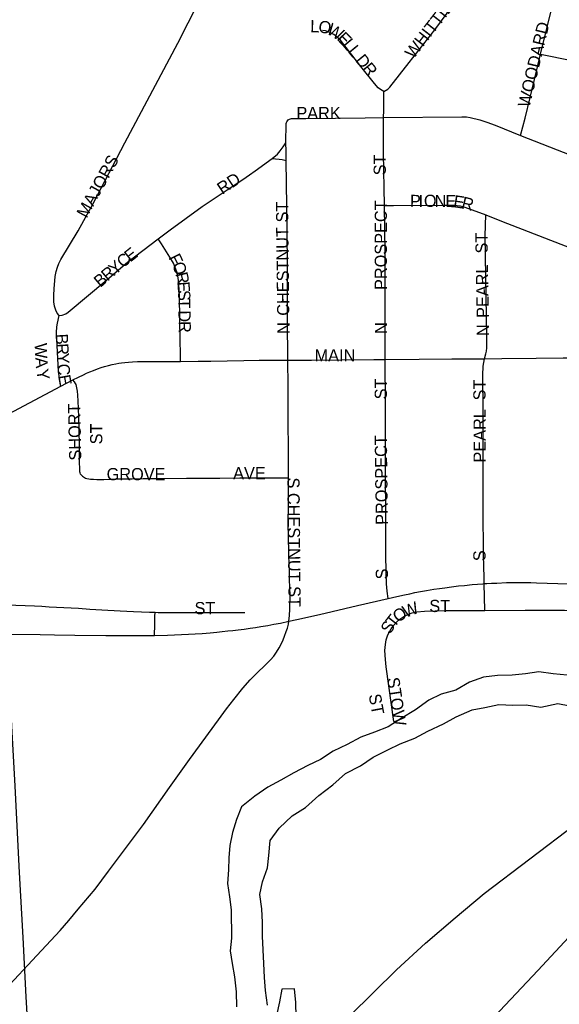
# Model space of a CAD drawing. Header units: feet. Extents: x 2113747 to 2516209, y 960708 to 1356798.
# Tile 65 of 206: x 2279089 to 2281304, y 1148190 to 1152231. Entities that reach past the tile are written whole.
import ezdxf

# ---------------------------------------------------------------- set-up
doc = ezdxf.new("R2010")
doc.units = ezdxf.units.FT
doc.header["$LTSCALE"] = 50
doc.header["$MEASUREMENT"] = 0
doc.linetypes.add('rr2', pattern=[0])
for name, color, linetype in [('0_Xref', 7, 'Continuous'), ('GM_X_City_Street', 251, 'Continuous'), ('GM_X_City_Street_Text', 251, 'Continuous'), ('GM_X_Major_River', 5, 'Continuous'), ('GM_X_Rail_Line', 251, 'rr2'), ('GM_X_State_Route', 1, 'Continuous')]:
    doc.layers.add(name, color=color, linetype=linetype)
doc.styles.add('Styledgn030', font='dgn030.shx')

# ---------------------------------------------------------------- blocks, each defined once
blk = doc.blocks.new('POR')
at = {"layer": 'GM_X_City_Street', "flags": 128}
for points in [[(2279251.5, 1151016.7), (2279243.1, 1151027), (2279237.3, 1151038.5), (2279232.4, 1151054.8), (2279230.1, 1151073.4), (2279229.5, 1151101.1), (2279230.7, 1151126.6), (2279235.3, 1151177.6), (2279239.4, 1151197.2), (2279244.4, 1151216), (2279249.9, 1151230.6), (2279258, 1151247.6), (2279328.9, 1151364), (2279391.3, 1151476.9), (2279521.5, 1151726.4), (2279738.6, 1152134.7), (2279866.1, 1152386), (2280051.6, 1152733.3), (2280165.5, 1152940.6), (2280201.6, 1153003.2)], [(2280584.6, 1151937), (2280599.9, 1151945.8), (2280604.8, 1151949.6), (2280608.7, 1151953.9), (2280688.6, 1152055.2), (2280793.4, 1152190.1), (2280894.2, 1152327.2), (2280903, 1152335.8), (2280910.3, 1152340.8), (2280918.4, 1152344.1), (2280930.3, 1152346.1), (2281136.2, 1152346), (2281289.9, 1152346.2)], [(2281226.5, 1152090.4), (2281277.2, 1152295.1), (2281289.9, 1152346.2)], [(2280584.6, 1151937), (2280570.2, 1151944.5), (2280561.4, 1151951.5), (2280546, 1151968.8), (2280489, 1152039.5), (2280405.6, 1152146.8), (2280397.1, 1152155.6), (2280388.1, 1152163.9), (2280378.3, 1152170.9), (2280364.6, 1152177.6), (2280355.8, 1152181.2), (2280344, 1152184.9), (2280332.4, 1152186.8)], [(2281144.5, 1151755.9), (2281164.3, 1151827), (2281185.3, 1151912.2), (2281210.9, 1152020.4), (2281226.5, 1152090.4)], [(2281226.5, 1152090.4), (2281268, 1152081.2), (2281446.7, 1152044.1), (2281761.3, 1151981), (2281924.7, 1151949.1), (2282078.1, 1151918.4), (2282126.2, 1151907.3), (2282170.6, 1151895.5), (2282224.5, 1151880), (2282267, 1151865.9)], [(2280582.3, 1151830.1), (2280583.4, 1151859.1), (2280584.7, 1151902.6), (2280584.6, 1151937)], [(2280191.9, 1151819.6), (2280194.2, 1151821.7), (2280196.9, 1151823.3), (2280200.5, 1151824.7), (2280204.8, 1151825.6), (2280263.5, 1151826.1), (2280507.2, 1151828.4), (2280582.3, 1151830.1)], [(2280582.3, 1151830.1), (2280904, 1151832.5), (2280923.5, 1151831.9), (2280938.9, 1151829.3), (2280977.4, 1151820.7), (2281007.1, 1151811.1), (2281041, 1151798.2), (2281144.5, 1151755.9)], [(2280586.1, 1151468), (2280582.8, 1151685), (2280582.3, 1151830.1)], [(2280182.1, 1151725.2), (2280183.6, 1151805.6), (2280184.4, 1151809.3), (2280186.3, 1151812.5), (2280188.9, 1151816.2), (2280191.9, 1151819.6)], [(2281144.5, 1151755.9), (2281351, 1151675.8), (2281547.7, 1151595.4), (2281885.5, 1151461.8), (2282051.7, 1151394.3), (2282073.5, 1151386.2)], [(2280126.3, 1151661.1), (2280147.4, 1151679.7), (2280159.1, 1151693.2), (2280170.8, 1151709.2), (2280182.1, 1151725.2)], [(2280182.7, 1151653.8), (2280182.8, 1151691.6), (2280182.1, 1151725.2)], [(2279658.2, 1151332.4), (2279706.5, 1151369.3), (2279837.8, 1151464.6), (2279941.4, 1151532.4), (2280005.7, 1151575.6), (2280032.3, 1151594), (2280056, 1151611.2), (2280126.3, 1151661.1)], [(2280126.3, 1151661.1), (2280140, 1151660.8), (2280154.7, 1151658.9), (2280166.4, 1151656.8), (2280182.7, 1151653.8)], [(2280189.9, 1150833.7), (2280189.9, 1150856.2), (2280188.6, 1150976.7), (2280188.3, 1151232.9), (2280186.2, 1151466.1), (2280182.7, 1151653.8)], [(2280586.1, 1151468), (2280623.8, 1151468.9), (2280830.4, 1151470.3), (2280873.5, 1151469.7), (2280896.8, 1151466.9), (2280916.4, 1151462), (2281002.5, 1151429.7)], [(2280589.2, 1150837.1), (2280589.2, 1151015.9), (2280589.1, 1151275.1), (2280586.1, 1151468)], [(2280997.5, 1150839.8), (2281002.5, 1150859.2), (2281005.2, 1150871.1), (2281007, 1150885), (2281007.1, 1150928), (2280999.7, 1151344.4), (2281002.5, 1151429.7)], [(2281002.5, 1151429.7), (2281066.7, 1151404.1), (2281353.2, 1151293.3), (2281640.6, 1151178.6), (2281911.9, 1151071.3), (2281942.3, 1151059.3)], [(2279251.5, 1151016.7), (2279263.7, 1151018), (2279278.4, 1151023.7), (2279288.1, 1151030.4), (2279447.5, 1151163.4), (2279532.4, 1151236.3), (2279658.2, 1151332.4)], [(2279750.1, 1150828.9), (2279749.4, 1150860.2), (2279748.2, 1150914.2), (2279745.2, 1151093.8), (2279743.2, 1151145.6), (2279739.7, 1151171.1), (2279733.9, 1151196.2), (2279728, 1151214.3), (2279720.2, 1151231.6), (2279705.5, 1151256.8), (2279671.8, 1151310.7), (2279658.2, 1151332.4)], [(2279258.5, 1150726.7), (2279252.3, 1150759.6), (2279248.9, 1150787.2), (2279240.6, 1150946.9), (2279242, 1150970.2), (2279244.4, 1150985.9), (2279251.5, 1151016.7)], [(2279308.1, 1150753.6), (2279330.5, 1150764.3), (2279351.4, 1150774.2), (2279364, 1150779.9), (2279377, 1150785.5), (2279391.8, 1150791.6), (2279409.2, 1150798.1), (2279423.9, 1150803.3), (2279437.8, 1150807.6), (2279453.4, 1150812), (2279469.1, 1150815.9), (2279483.9, 1150818.9), (2279496.9, 1150821.1), (2279507.7, 1150822.8), (2279521.2, 1150824.5), (2279536, 1150825.8), (2279552.5, 1150826.7), (2279572.4, 1150827.6), (2279596, 1150827.9), (2279637.5, 1150828.1), (2279708.8, 1150828.8), (2279750.1, 1150828.9)], [(2279750.1, 1150828.9), (2279822.3, 1150829.5), (2279874.5, 1150830.2), (2279940.3, 1150831.3), (2280009.7, 1150832.1), (2280071.8, 1150833.1), (2280189.9, 1150833.7)], [(2280189.9, 1150833.7), (2280287.6, 1150834.2), (2280410.5, 1150835.4), (2280543.1, 1150836.8), (2280589.2, 1150837.1)], [(2280192.4, 1150350.1), (2280193.2, 1150456.6), (2280192, 1150593.3), (2280190.7, 1150726.6), (2280189.9, 1150833.7)], [(2280589.2, 1150837.1), (2280729.3, 1150837.9), (2280863, 1150838.7), (2280997.5, 1150839.8)], [(2280601.8, 1149855.7), (2280597.9, 1149885.2), (2280596.2, 1149900.8), (2280595.2, 1149916.1), (2280594.3, 1149928.7), (2280593.9, 1149949.1), (2280592.9, 1150051), (2280592.8, 1150123.1), (2280592.7, 1150228.7), (2280591.5, 1150337.8), (2280590.9, 1150409.9), (2280591, 1150508.2), (2280590.7, 1150652.3), (2280589.2, 1150837.1)], [(2280995.9, 1149916.4), (2280995.3, 1149940.7), (2280993.2, 1150034.1), (2280992.4, 1150223), (2280992.1, 1150346.3), (2280991.7, 1150487.9), (2280992.2, 1150626.4), (2280990.5, 1150772.7), (2280992.1, 1150809.4), (2280993.9, 1150824.4), (2280997.5, 1150839.8)], [(2280997.5, 1150839.8), (2281068.4, 1150840.3), (2281209.5, 1150841.6), (2281319.8, 1150842.8), (2281413.6, 1150843.2), (2281556, 1150844.1), (2281735.3, 1150844.2), (2281854.9, 1150845.3)], [(2279258.5, 1150726.7), (2279308.1, 1150753.6)], [(2279338.9, 1150366.2), (2279337.2, 1150371.4), (2279336.4, 1150375.8), (2279335.9, 1150382.3), (2279335.9, 1150390.1), (2279335.5, 1150411.8), (2279334.2, 1150473), (2279332.9, 1150557.3), (2279332.1, 1150599.4), (2279330.6, 1150636), (2279329.1, 1150665.4), (2279327.8, 1150690.6), (2279326.5, 1150706.7), (2279325.6, 1150713.2), (2279324.3, 1150719.7), (2279322.6, 1150727.1), (2279320.5, 1150733.9), (2279318.4, 1150738.6), (2279314.9, 1150744.7), (2279308.1, 1150753.6)], [(2278899.2, 1150537.2), (2278999.3, 1150589.9), (2279258.5, 1150726.7)], [(2279338.9, 1150366.2), (2279341.5, 1150362.9), (2279344.1, 1150360.3), (2279347.1, 1150357.2), (2279351.5, 1150354.2), (2279355.4, 1150352), (2279360, 1150349.8), (2279365.4, 1150348.1), (2279372.7, 1150346.6), (2279380.5, 1150345.5), (2279392.2, 1150344.6), (2279405.7, 1150344.2), (2279434.9, 1150344.4), (2279494, 1150346.1), (2279551.6, 1150347.1), (2279596.4, 1150347.5), (2279647.6, 1150348), (2279774.4, 1150348.8), (2279910.3, 1150350), (2279992.8, 1150350.4), (2280072.3, 1150350.4), (2280192.4, 1150350.1)], [(2280194.3, 1149761.8), (2280196.5, 1149785.2), (2280198.2, 1149811.9), (2280199, 1149868.2), (2280198.1, 1149899.9), (2280197.3, 1149934.6), (2280196.4, 1149962.9), (2280195.1, 1150002), (2280194.3, 1150028.9), (2280193.4, 1150062.3), (2280192.6, 1150090.5), (2280192.3, 1150123.3), (2280191.7, 1150147.4), (2280191.7, 1150186.1), (2280192.2, 1150219.9), (2280192.2, 1150254.7), (2280192.2, 1150289), (2280192.3, 1150334.6), (2280192.4, 1150350.1)], [(2280998.6, 1149806.5), (2280995.9, 1149916.4)], [(2278930.2, 1149834.7), (2279035, 1149829.5), (2279150.5, 1149824.7), (2279180.1, 1149823.4), (2279210.9, 1149821.7), (2279240.8, 1149819.9), (2279270.4, 1149818.1), (2279330.3, 1149815.1), (2279376.8, 1149812), (2279426.3, 1149809), (2279502.3, 1149804.6), (2279556.5, 1149801.7), (2279589.2, 1149800.5), (2279621.7, 1149799.3), (2279645, 1149798.7)], [(2280600.5, 1149706.5), (2280614.8, 1149731.2), (2280623.4, 1149744.4), (2280635.8, 1149758.7), (2280650.1, 1149771.3), (2280665.9, 1149781.8), (2280682.9, 1149790.4), (2280700.9, 1149796.6), (2280719.6, 1149800.5), (2280751, 1149803.4), (2280837.7, 1149806), (2280998.6, 1149806.5)], [(2280998.6, 1149806.5), (2281164.6, 1149807.1), (2281325.2, 1149807.3), (2281439.9, 1149806.7), (2281501.9, 1149806.2), (2281576.8, 1149802.5), (2281628.7, 1149797.9), (2281647.3, 1149794.8)], [(2279642.5, 1149703.7), (2279644.1, 1149748.5), (2279644.7, 1149781.3), (2279645, 1149798.7)], [(2279645, 1149798.7), (2279657.5, 1149798.4), (2279683.3, 1149798), (2279717.2, 1149798), (2279764.1, 1149797.5), (2279817.5, 1149797.9), (2279944.3, 1149798.3), (2280013.8, 1149798.3)], [(2279029.2, 1148250), (2279160, 1148389.6), (2279255, 1148493.2), (2279291.4, 1148533.5), (2279329.7, 1148580.4), (2279399.4, 1148661.9), (2279454.2, 1148735.7), (2279597.5, 1148928), (2279704.4, 1149079), (2279786.3, 1149194.9), (2279905.3, 1149357.2), (2279938.5, 1149402.1), (2279968, 1149441.3), (2280004.7, 1149487.3), (2280035, 1149521.5), (2280062.5, 1149549.3), (2280098.3, 1149583.1), (2280119.4, 1149604.2), (2280132.3, 1149619.3), (2280143.5, 1149634.9), (2280154.1, 1149652.6), (2280163.3, 1149670.5), (2280170.3, 1149685.3), (2280176.9, 1149701), (2280183.8, 1149720.1), (2280188.2, 1149733.5), (2280192.1, 1149749.6), (2280194.3, 1149761.8)], [(2280624.5, 1149350.2), (2280593.3, 1149575.6), (2280590.5, 1149605.1), (2280588.8, 1149642.6), (2280590.7, 1149666.1), (2280594, 1149685.6), (2280600.5, 1149706.5)], [(2280903.5, 1147997.6), (2281216.7, 1148329.1), (2281415.4, 1148543.1), (2281603.9, 1148739.9), (2281719.2, 1148856.6), (2281811.3, 1148950.1), (2281911.2, 1149054.1), (2282002.4, 1149152.9), (2282175.4, 1149345.9), (2282224.5, 1149403), (2282246.4, 1149431.2), (2282262.1, 1149455.7), (2282275.2, 1149479.7), (2282288.3, 1149512.9)]]:
    blk.add_lwpolyline(points, dxfattribs=at)
at = {"layer": 'GM_X_Major_River', "flags": 128}
for points in [[(2281337, 1149541), (2281279, 1149546.5), (2281220.9, 1149554.1), (2281165.1, 1149545.6), (2281111.1, 1149541.2), (2281051.2, 1149538.8), (2280993.3, 1149532.3), (2280935.5, 1149511.9), (2280879.8, 1149479.4), (2280820, 1149462.9), (2280768.2, 1149438.5), (2280714.6, 1149398), (2280654.9, 1149363.5), (2280601.2, 1149329.1), (2280545.4, 1149306.6), (2280489.6, 1149286.1), (2280433.9, 1149255.7), (2280376.2, 1149229.2), (2280324.5, 1149194.7), (2280272.7, 1149170.3), (2280215, 1149139.8), (2280161.3, 1149109.4), (2280107.6, 1149080.9), (2280053.9, 1149044.5), (2280000.3, 1149000), (2279978.7, 1148947.8), (2279963.1, 1148895.6), (2279951.5, 1148841.4), (2279947.9, 1148791.3), (2279946.3, 1148741.2), (2279942.7, 1148685.1), (2279951.2, 1148631.1), (2279957.6, 1148577.1), (2279958.5, 1148461), (2279952.9, 1148408.9), (2279961.3, 1148356.9), (2279971.7, 1148302.9), (2279978.2, 1148240.9), (2279978.6, 1148178.8)], [(2280224.7, 1148138.6), (2280222.3, 1148196.6), (2280217.9, 1148252.7), (2280165.9, 1148252.3), (2280156.3, 1148200.2), (2280142.8, 1148144)], [(2280106.5, 1148185.8), (2280098, 1148245.8), (2280093.6, 1148299.8), (2280091.2, 1148357.9), (2280086.3, 1148470), (2280085.9, 1148526), (2280083.4, 1148582.1), (2280075, 1148640.1), (2280086.6, 1148692.3), (2280106.1, 1148750.5), (2280111.7, 1148800.6), (2280117.2, 1148862.7), (2280154.8, 1148913.1), (2280208.4, 1148963.6), (2280262.1, 1148998), (2280317.6, 1149046.5), (2280375.2, 1149091), (2280426.8, 1149137.4), (2280488.6, 1149168), (2280540.2, 1149204.4), (2280599.9, 1149234.9), (2280651.7, 1149259.3), (2280711.5, 1149281.8), (2280765.2, 1149310.3), (2280828.9, 1149340.8), (2280880.7, 1149369.2), (2280946.4, 1149397.8), (2280998.3, 1149408.2), (2281056.1, 1149420.6), (2281114.1, 1149417.1), (2281168, 1149419.5), (2281228.1, 1149410), (2281297.9, 1149424.5), (2281347.9, 1149414.9)]]:
    blk.add_lwpolyline(points, dxfattribs=at)
at = {"layer": 'GM_X_Rail_Line', "flags": 128}
for points in [[(2279561.2, 1147077.2), (2279469.1, 1147214.8), (2279350.3, 1147392.1), (2279303.8, 1147469.5), (2279277.6, 1147516.6), (2279256.2, 1147561.6), (2279233.7, 1147611.8), (2279213.3, 1147664.1), (2279184.5, 1147744.6), (2279161, 1147834.1), (2279147.9, 1147894.2), (2279137, 1147955.9), (2279130.7, 1148014.5), (2279124.4, 1148080.4), (2279116.6, 1148220.1), (2279103.5, 1148463.3), (2279088.8, 1148731), (2279071.1, 1149084.6), (2279056.9, 1149332.5), (2279039.1, 1149670.4), (2279012.5, 1150173.5), (2278996.8, 1150497.8), (2278989.5, 1150596.4)], [(2279561.2, 1147077.2), (2279748, 1147307.6), (2280169.6, 1147838.8), (2280233.3, 1147911.4), (2280305.9, 1147993.1), (2280370.3, 1148065.7), (2280441.5, 1148139.9), (2280542.6, 1148240.2), (2280636.2, 1148330.9), (2280755.3, 1148441), (2280877.4, 1148545.1), (2280996.5, 1148644.7), (2281370.2, 1148929.3), (2281578.4, 1149089.6), (2281743.9, 1149220.7), (2281882.5, 1149342.7), (2281980.6, 1149437.1), (2282075, 1149533.7), (2282163.4, 1149635.6), (2282269.7, 1149765.2), (2282330.4, 1149843.8), (2282397.1, 1149942.7), (2282436.8, 1150005.6), (2282476.4, 1150069.3), (2282511.6, 1150127.7), (2282551.7, 1150201.7), (2282590.8, 1150278.7), (2282632, 1150364.2), (2282681, 1150483.1)]]:
    blk.add_lwpolyline(points, dxfattribs=at)
at = {"layer": 'GM_X_State_Route', "flags": 128}
blk.add_lwpolyline([(2279021.8, 1149709.4), (2279173, 1149707.1), (2279232.6, 1149706.5), (2279315.6, 1149705.1), (2279442.4, 1149703.3), (2279550, 1149703.3), (2279642.5, 1149703.7), (2279696.2, 1149704.7), (2279754.1, 1149707.1), (2279782, 1149708.4), (2279810.1, 1149710.1), (2279838.8, 1149712.3), (2279870.9, 1149714.9), (2279897.9, 1149717.5), (2279920.9, 1149719.6), (2279944.3, 1149722.2), (2279964.3, 1149724.4), (2279986.5, 1149727), (2280010.8, 1149730), (2280035.1, 1149733.5), (2280057.7, 1149736.9), (2280079.4, 1149740.4), (2280108.5, 1149745.2), (2280132.3, 1149749.5), (2280159.3, 1149754.5), (2280194.3, 1149761.8), (2280226.6, 1149769), (2280319.9, 1149790), (2280476.6, 1149827.2), (2280601.8, 1149855.7), (2280637.4, 1149863.5), (2280668.7, 1149870.4), (2280690.8, 1149875.2), (2280711.7, 1149879.5), (2280734.7, 1149883.9), (2280758.6, 1149888.2), (2280789.9, 1149893.4), (2280812, 1149896.8), (2280834.2, 1149899.9), (2280862, 1149903.4), (2280890.2, 1149906.8), (2280914.5, 1149909.4), (2280946.1, 1149912.3), (2280968.7, 1149914.3), (2280990.9, 1149916), (2280995.9, 1149916.4), (2281007.4, 1149917.3), (2281026.1, 1149918), (2281048.2, 1149918.9), (2281087.8, 1149920.6), (2281115.1, 1149921), (2281138.1, 1149921.5), (2281165.5, 1149921), (2281187.6, 1149920.6), (2281211.1, 1149920.1), (2281254.9, 1149918.8), (2281298.4, 1149917.5), (2281484.6, 1149911.3)], dxfattribs=at)
at = {"layer": 'GM_X_City_Street_Text', "char_height": 50, "attachment_point": 7, "line_spacing_factor": 0.8, "style": 'Styledgn030'}
for s, insert, rotation in [('{\\Fdgn000|c0;\\C256;WHITTIER}', (2280705.8, 1152067.9), 52.1256), ('{\\Fdgn000|c0;\\C256;L}', (2280281.4, 1152179.6), 358.3876), ('{\\Fdgn000|c0;\\C256;O}', (2280313.1, 1152178.9), 351.7524), ('{\\Fdgn000|c0;\\C256;W}', (2280345.6, 1152176.5), 328.8661), ('{\\Fdgn000|c0;\\C256;WOODARD}', (2281182.3, 1151868.2), 76.533), ('{\\Fdgn000|c0;\\C256;E}', (2280388.4, 1152151.8), 313.7828), ('{\\Fdgn000|c0;\\C256;L}', (2280411.5, 1152127.9), 309.97), ('{\\Fdgn000|c0;\\C256;L}', (2280433.9, 1152101.2), 309.3682), ('{\\Fdgn000|c0;\\C256;D}', (2280464.6, 1152063.8), 309.3663), ('{\\Fdgn000|c0;\\C256;R}', (2280492.5, 1152029.7), 309.381), ('{\\Fdgn000|c0;\\C256;PARK}', (2280225, 1151823.2), 0), ('{\\Fdgn000|c0;\\C256;MAJORS}', (2279364.6, 1151413.5), 61.1462), ('{\\Fdgn000|c0;\\C256;ST}', (2280592.9, 1151592.6), 90), ('{\\Fdgn000|c0;\\C256;RD}', (2279920.9, 1151511.9), 33.6867), ('{\\Fdgn000|c0;\\C256;P}', (2280691.3, 1151462.4), 359.8634), ('{\\Fdgn000|c0;\\C256;I}', (2280726.5, 1151462.3), 359.8689), ('{\\Fdgn000|c0;\\C256;O}', (2280748.5, 1151462.2), 359.8688), ('{\\Fdgn000|c0;\\C256;N}', (2280792.5, 1151462.1), 359.8688), ('{\\Fdgn000|c0;\\C256;E}', (2280836.3, 1151462), 359.3716), ('{\\Fdgn000|c0;\\C256;E}', (2280867.3, 1151462), 351.3058), ('{\\Fdgn000|c0;\\C256;R}', (2280899.6, 1151457.2), 346.3172), ('{\\Fdgn000|c0;\\C256;ST}', (2280192.5, 1151399), 90), ('{\\Fdgn000|c0;\\C256;PROSPECT}', (2280597.3, 1151121.8), 90), ('{\\Fdgn000|c0;\\C256;CHESTNUT}', (2280196.9, 1151016.3), 90.6899), ('{\\Fdgn000|c0;\\C256;ST}', (2281010.9, 1151271.5), 90), ('{\\Fdgn000|c0;\\C256;C}', (2279513.6, 1151209.3), 39.7714), ('{\\Fdgn000|c0;\\C256;E}', (2279543.4, 1151234.1), 38.2416), ('{\\Fdgn000|c0;\\C256;F}', (2279699.3, 1151255.5), 295.7218), ('{\\Fdgn000|c0;\\C256;Y}', (2279480.3, 1151181), 40.4045), ('{\\Fdgn000|c0;\\C256;O}', (2279713.5, 1151226.1), 290.7095), ('{\\Fdgn000|c0;\\C256;B}', (2279420, 1151129.6), 40.3932), ('{\\Fdgn000|c0;\\C256;R}', (2279450.2, 1151155.3), 40.4119), ('{\\Fdgn000|c0;\\C256;R}', (2279728, 1151188.7), 283.2822), ('{\\Fdgn000|c0;\\C256;PEARL}', (2281015.3, 1151007.6), 91.0603), ('{\\Fdgn000|c0;\\C256;E}', (2279736.3, 1151155), 273.8832), ('{\\Fdgn000|c0;\\C256;S}', (2279738.7, 1151121.1), 271.5031), ('{\\Fdgn000|c0;\\C256;T}', (2279739.6, 1151086), 271.2293), ('{\\Fdgn000|c0;\\C256;D}', (2279740.6, 1151037.6), 271.232), ('{\\Fdgn000|c0;\\C256;R}', (2279741.5, 1150993.6), 271.2142), ('{\\Fdgn000|c0;\\C256;N}', (2280196.9, 1150941.4), 90), ('{\\Fdgn000|c0;\\C256;N}', (2280597.3, 1150941.4), 90), ('{\\Fdgn000|c0;\\C256;B}', (2279236.7, 1150940.9), 273.1583), ('{\\Fdgn000|c0;\\C256;N}', (2281015.3, 1150932.7), 90), ('{\\Fdgn000|c0;\\C256;W}', (2279150.8, 1150902.7), 272.2369), ('{\\Fdgn000|c0;\\C256;R}', (2279238.9, 1150901.4), 273.1641), ('{\\Fdgn000|c0;\\C256;Y}', (2279241.1, 1150861.8), 273.1713), ('{\\Fdgn000|c0;\\C256;MAIN}', (2280299.8, 1150828.7), 0), ('{\\Fdgn000|c0;\\C256;A}', (2279153.1, 1150843.8), 273.6703), ('{\\Fdgn000|c0;\\C256;C}', (2279243.5, 1150817.9), 273.1583), ('{\\Fdgn000|c0;\\C256;Y}', (2279156.7, 1150793.2), 279.1204), ('{\\Fdgn000|c0;\\C256;E}', (2279246.7, 1150769.5), 280.3482), ('{\\Fdgn000|c0;\\C256;ST}', (2280597.3, 1150673), 90), ('{\\Fdgn000|c0;\\C256;ST}', (2281002.1, 1150668.6), 90), ('{\\Fdgn000|c0;\\C256;SHORT}', (2279343.3, 1150422.2), 91.2726), ('{\\Fdgn000|c0;\\C256;PEARL}', (2281002.1, 1150413.5), 90), ('{\\Fdgn000|c0;\\C256;ST}', (2279429.3, 1150488.2), 90), ('{\\Fdgn000|c0;\\C256;PROSPECT}', (2280601.7, 1150158.1), 90.733), ('{\\Fdgn000|c0;\\C256;GROVE}', (2279446.2, 1150340.3), 0), ('{\\Fdgn000|c0;\\C256;AVE}', (2279965.4, 1150344.8), 0), ('{\\Fdgn000|c0;\\C256;S CHESTNUT ST}', (2280187.1, 1150351.8), 270.542), ('{\\Fdgn000|c0;\\C256;S}', (2281002.1, 1150008.6), 90), ('{\\Fdgn000|c0;\\C256;S}', (2280601.7, 1149933.9), 90), ('{\\Fdgn000|c0;\\C256;ST}', (2280770.6, 1149799.2), 0), ('{\\Fdgn000|c0;\\C256;ST}', (2279807, 1149790.3), 0), ('{\\Fdgn000|c0;\\C256;O}', (2280641.7, 1149753.9), 33.6901), ('{\\Fdgn000|c0;\\C256;W}', (2280672.5, 1149775.3), 20.9989), ('{\\Fdgn000|c0;\\C256;T}', (2280627, 1149732.6), 52.1082), ('{\\Fdgn000|c0;\\C256;S}', (2280609.1, 1149705.1), 56.6509), ('{\\Fdgn000|c0;\\C256;STOW}', (2280596.4, 1149528), 278.7466), ('{\\Fdgn000|c0;\\C256;ST}', (2280520.7, 1149459.1), 280.6147)]:
    blk.add_mtext(s, dxfattribs=dict(at, insert=insert, rotation=rotation))

msp = doc.modelspace()

# ---------------------------------------------------------------- block references
at = {"layer": '0_Xref'}
msp.add_blockref('POR', (0, 0), dxfattribs=at)

doc.saveas('drawing.dxf')
